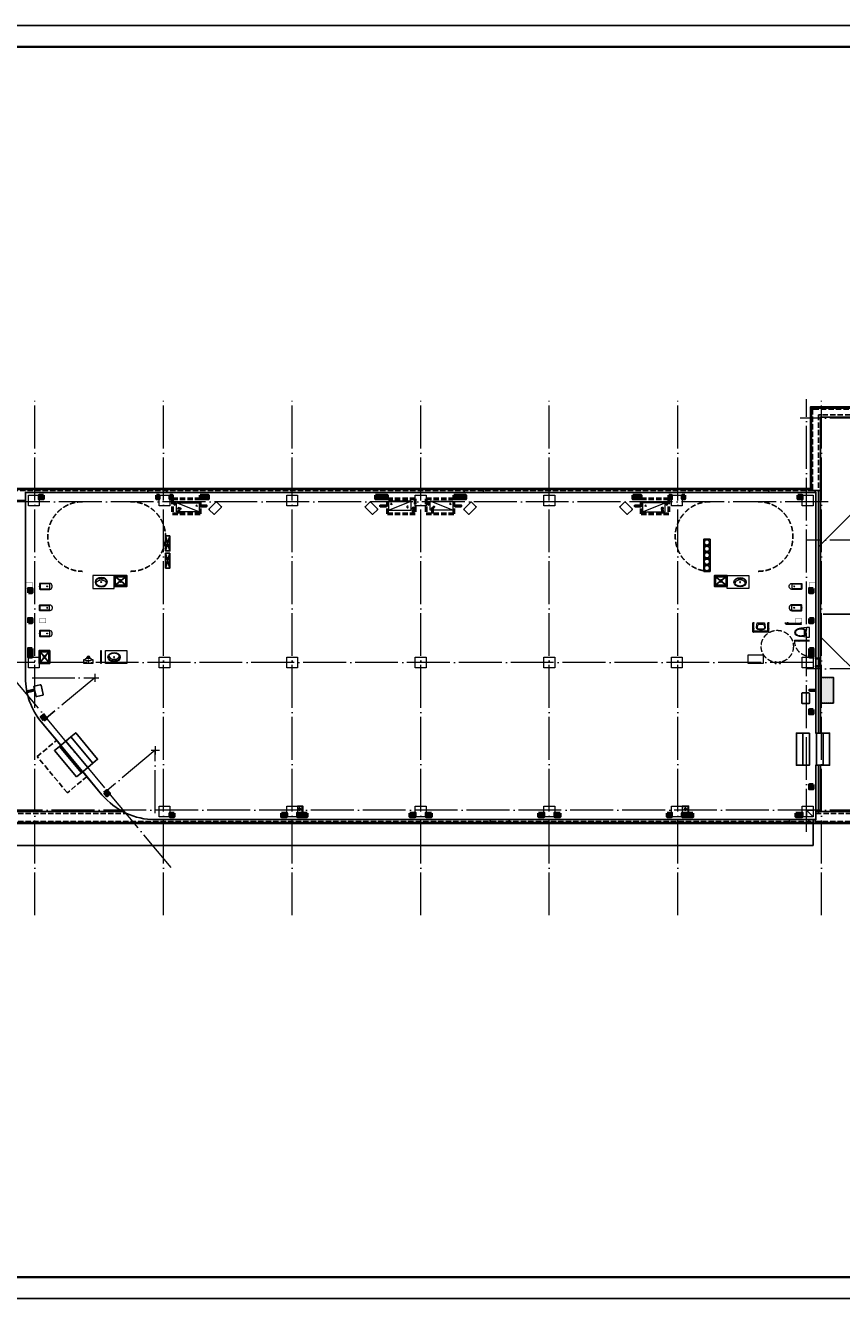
# Model space of a CAD drawing. Extents: x 447288 to 563800, y -194684 to 241749.
# Tile 90 of 91: x 490319 to 528385, y 182349 to 241749. Entities that reach past the tile are written whole.
import ezdxf

# ---------------------------------------------------------------- set-up
doc = ezdxf.new("R2010")
doc.units = 0
doc.header["$LTSCALE"] = 1000
for name, pattern in [('jz-g2#$0$__DASH', [0.35, 0.25, -0.1]), ('jz-g2#$0$DASH', [0.35, 0.25, -0.1]), ('jz-g2#$0$DOTE', [2.42, 2, -0.2, 0.02, -0.2]), ('jz-g2#$0$pm-2f$0$DASH', [0.35, 0.25, -0.1]), ('jz-g2#$0$pm-2f$0$DOTE', [2.42, 2, -0.2, 0.02, -0.2]), ('jz-g2#$0$pm-3f$0$__DASH', [0.35, 0.25, -0.1]), ('jz-g2#$0$pm-3f$0$DASH', [0.35, 0.25, -0.1]), ('jz-g2#$0$pm-3f$0$DOTE', [2.42, 2, -0.2, 0.02, -0.2]), ('jz-g2#$0$pm-3f$0$P+2号楼+屋顶$0$$1$DOTE', [2.42, 2, -0.2, 0.02, -0.2]), ('jz-g2#$0$pm-3f$0$P+3号楼+二层$0$DOTE', [2.42, 2, -0.2, 0.02, -0.2]), ('jz-g2#$0$pm-wd$0$__DASH', [0.35, 0.25, -0.1]), ('jz-g2#$0$zw-2f$0$DOTE', [2.42, 2, -0.2, 0.02, -0.2]), ('jz-g2#$0$zw-3f$0$DOTE', [2.42, 2, -0.2, 0.02, -0.2])]:
    doc.linetypes.add(name, pattern=pattern)
doc.layers.get('0').update_dxf_attribs({"lineweight": 20})
for name, color, linetype in [('jz-g2#$0$3层暖通洞口参照$0$-建筑洞口', 2, 'Continuous'), ('jz-g2#$0$A-OVER', 7, 'Continuous'), ('jz-g2#$0$A-SURFACE(保温)', 6, 'Continuous'), ('jz-g2#$0$g2#楼三层电箱洞口$0$非剪力墙电气洞口', 12, 'Continuous'), ('jz-g2#$0$P+2号楼+屋顶$0$$1$A-ROOF-WATER', 4, 'Continuous'), ('jz-g2#$0$P+3号楼+屋顶$0$P+2号楼+屋顶$0$$1$A-ROOF-WATER', 4, 'Continuous'), ('jz-g2#$0$pm-2f$0$A-OVER', 7, 'Continuous'), ('jz-g2#$0$pm-2f$0$A-ROOF-WATER', 4, 'Continuous'), ('jz-g2#$0$pm-2f$0$P+3号楼+屋顶$0$A-ELEV-HATCH', 8, 'Continuous'), ('jz-g2#$0$pm-2f$0$P+3号楼+屋顶$0$A-OVER', 7, 'Continuous'), ('jz-g2#$0$pm-2f$0$P+3号楼+屋顶$0$block', 7, 'Continuous'), ('jz-g2#$0$pm-3f$0$A-ANIG', 231, 'Continuous'), ('jz-g2#$0$pm-3f$0$A-KITCHEN', 155, 'Continuous'), ('jz-g2#$0$pm-3f$0$A-OVER', 7, 'Continuous'), ('jz-g2#$0$pm-3f$0$A-面积', 21, 'Continuous'), ('jz-g2#$0$pm-3f$0$L28-PM-机房层$0$A-detl-MEDM', 50, 'Continuous'), ('jz-g2#$0$pm-3f$0$P+2号楼+屋顶$0$$1$A-ROOF-WATER', 4, 'Continuous'), ('jz-g2#$0$pm-3f$0$P+3号楼+二层$0$A-EQPM-COND', 46, 'Continuous'), ('jz-g2#$0$pm-wd$0$A-面积', 21, 'Continuous'), ('jz-g2#$0$PUB_TITLE', 4, 'Continuous'), ('jz-g2#$0$RAIL', 163, 'Continuous'), ('PUB_DIM', 3, 'Continuous')]:
    doc.layers.add(name, color=color, linetype=linetype)
doc.layers.add('jz-g2#$0$3层暖通洞口参照$0$DIM_MODI', color=6, linetype='Continuous', plot=False)
doc.layers.add('jz-g2#$0$S-SIGN', color=10, linetype='Continuous', plot=False)
for name, color, linetype, lineweight in [('jz-g2#$0$A-LVTRY', 155, 'Continuous', 20), ('jz-g2#$0$DOTE', 10, 'jz-g2#$0$DOTE', 9), ('jz-g2#$0$pm-2f$0$A-LVTRY', 155, 'Continuous', 20), ('jz-g2#$0$pm-2f$0$A-LVTRY-1', 155, 'Continuous', 20), ('jz-g2#$0$pm-3f$0$A-LVTRY', 155, 'Continuous', 20), ('jz-g2#$0$pm-3f$0$A-LVTRY(建筑厨卫洁具)', 6, 'Continuous', 20), ('jz-g2#$0$pm-3f$0$A-空调机', 46, 'ByLayer', 20), ('jz-g2#$0$pm-3f$0$DOTE', 10, 'jz-g2#$0$pm-3f$0$DOTE', 9), ('jz-g2#$0$pm-3f$0$P+2号楼+屋顶$0$$1$A-LVTRY-1', 155, 'Continuous', 20), ('jz-g2#$0$pm-3f$0$WALL', 9, 'Continuous', 50), ('jz-g2#$0$pm-3f$0$空调外', 155, 'Continuous', 13), ('jz-g2#$0$S-COLU', 212, 'Continuous', 0), ('jz-g2#$0$WALL', 9, 'Continuous', 50), ('jz-g2#$0$zw-2f$0$DOTE', 10, 'jz-g2#$0$zw-2f$0$DOTE', 9), ('jz-g2#$0$zw-3f$0$DOTE', 10, 'jz-g2#$0$zw-3f$0$DOTE', 9)]:
    doc.layers.add(name, color=color, linetype=linetype, lineweight=lineweight)
doc.styles.add('jz-g2#$0$pm-3f$0$_ROMANC', font='romanc__.ttf', dxfattribs={"width": 0.7})

# ---------------------------------------------------------------- blocks, each defined once
blk = doc.blocks.new('jz-g2#$0$铭嘉20241118144424')
at = {"layer": 'jz-g2#$0$S-COLU'}
for points in [[(-18300, 7500), (-17800, 7500), (-17800, 7000), (-18300, 7000)], [(-12200, 7500), (-11700, 7500), (-11700, 7000), (-12200, 7000)], [(-6250, 7500), (-5750, 7500), (-5750, 7000), (-6250, 7000)], [(-250, 7500), (250, 7500), (250, 7000), (-250, 7000)], [(5750, 7500), (6250, 7500), (6250, 7000), (5750, 7000)], [(11700, 7500), (12200, 7500), (12200, 7000), (11700, 7000)], [(17800, 7500), (18300, 7500), (18300, 7000), (17800, 7000)], [(-18300, -50), (-17800, -50), (-17800, -550), (-18300, -550)], [(-12200, -50), (-11700, -50), (-11700, -550), (-12200, -550)], [(-6250, -50), (-5750, -50), (-5750, -550), (-6250, -550)], [(-250, -50), (250, -50), (250, -550), (-250, -550)], [(5750, -50), (6250, -50), (6250, -550), (5750, -550)], [(11700, -50), (12200, -50), (12200, -550), (11700, -550)], [(17800, -50), (18300, -50), (18300, -550), (17800, -550)], [(-12200, -7000), (-11700, -7000), (-11700, -7500), (-12200, -7500)], [(-6250, -7000), (-5750, -7000), (-5750, -7500), (-6250, -7500)], [(-250, -7000), (250, -7000), (250, -7500), (-250, -7500)], [(5750, -7000), (6250, -7000), (6250, -7500), (5750, -7500)], [(11700, -7000), (12200, -7000), (12200, -7500), (11700, -7500)], [(17800, -7000), (18300, -7000), (18300, -7500), (17800, -7500)]]:
    blk.add_lwpolyline(points, close=True, dxfattribs=at)
at = {"layer": 'jz-g2#$0$S-SIGN'}
blk.add_line((18000, -7200), (18300, -7500), dxfattribs=at)
blk = doc.blocks.new('jz-g2#$0$pm-3f$0$SWJ')
at = {"layer": 'jz-g2#$0$pm-3f$0$空调外'}
blk.add_line((-1050, -120), (0, 300), dxfattribs=at)
blk.add_lwpolyline([(0, 300), (-1050, 300), (-1050, -120), (0, -120)], close=True, dxfattribs=at)
at = {"layer": 'jz-g2#$0$pm-3f$0$空调外', "style": 'jz-g2#$0$pm-3f$0$_ROMANC', "oblique": 0, "width": 1.2}
for s, p in [('A', (-959, 128)), ('C', (-205, -13))]:
    blk.add_text(s, height=80, rotation=360, dxfattribs=at).set_placement(p)
blk = doc.blocks.new('jz-g2#$0$pm-3f$0$DGDFG')
at = {"layer": 'jz-g2#$0$pm-3f$0$WALL', "linetype": 'jz-g2#$0$pm-3f$0$__DASH'}
for points in [[(755249, 134153), (755249, 134853), (756549, 134853), (756549, 134153)], [(758349, 134153), (758349, 134853), (757049, 134853), (757049, 134153)]]:
    blk.add_lwpolyline(points, close=True, dxfattribs=at)
at = {"layer": 'jz-g2#$0$pm-3f$0$A-空调机'}
blk.add_blockref('jz-g2#$0$pm-3f$0$SWJ', (756349, 134454), dxfattribs=at)
at = {"layer": 'jz-g2#$0$pm-3f$0$A-空调机', "xscale": -1}
blk.add_blockref('jz-g2#$0$pm-3f$0$SWJ', (757249, 134454), dxfattribs=at)
blk = doc.blocks.new('jz-g2#$0$pm-3f$0$P+2号楼+屋顶$0$$1$W-pipe-1')
at = {"layer": 'jz-g2#$0$pm-3f$0$P+2号楼+屋顶$0$$1$A-LVTRY-1', "color": 1, "linetype": 'jz-g2#$0$pm-3f$0$P+2号楼+屋顶$0$$1$DOTE', "ltscale": 0.01}
for points in [[(75, 0), (-75, 0)], [(0, 75), (0, -75)]]:
    blk.add_lwpolyline(points, dxfattribs=at)
at = {"layer": 'jz-g2#$0$pm-3f$0$P+2号楼+屋顶$0$$1$A-LVTRY-1'}
for radius in [55, 45]:
    blk.add_circle((0, 0), radius, dxfattribs=at)
blk = doc.blocks.new('jz-g2#$0$pm-3f$0$A-Toilet-10')
at = {"layer": 'jz-g2#$0$pm-3f$0$A-LVTRY'}
for p, q in [((-141, 470), (139, 470)), ((-111, 470), (-111, 40)), ((-101, 30), (99, 30))]:
    blk.add_line(p, q, dxfattribs=at)
blk.add_lwpolyline([(-141, 40, 0.414214), (-101, 0), (99, 0, 0.414214), (139, 40), (139, 480, 0.414214), (29, 590), (-31, 590, 0.414214), (-141, 480)], format="xyb", close=True, dxfattribs=at)
blk.add_lwpolyline([(109, 40), (109, 470)], dxfattribs=at)
blk.add_circle((-1, 359), 20, dxfattribs=at)
for centre, start, end in [((-101, 40), 180, 270), ((99, 40), 270, 0)]:
    blk.add_arc(centre, 10, start, end, dxfattribs=at)
for p in [(-1, 359), (-1, 0)]:
    blk.add_point(p, dxfattribs=at)
blk = doc.blocks.new('jz-g2#$0$pm-3f$0$A$C6EC964B9')
at = {"layer": 'jz-g2#$0$pm-3f$0$A-LVTRY'}
for centre, radius in [((300, -550), 25), ((450, -470), 16), ((450, -550), 12), ((450, -630), 16)]:
    blk.add_circle(centre, radius, dxfattribs=at)
at = {"layer": 'jz-g2#$0$pm-3f$0$A-LVTRY', "extrusion": (0, 0, -1)}
for centre, major_axis, ratio, start_param, end_param in [((300, -550), (0, 290), 0.758621, 1.57079632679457, 7.853981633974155), ((240, -550), (0, 240), 0.666667, -0.089681, 3.231279)]:
    blk.add_ellipse(centre, major_axis=major_axis, ratio=ratio, start_param=start_param, end_param=end_param, dxfattribs=at)
at = {"layer": 'jz-g2#$0$pm-3f$0$A-LVTRY'}
blk.add_open_spline([(110, -550), (110, -542), (110, -533), (112, -510), (114, -496), (119, -468), (123, -455), (132, -428), (137, -416), (149, -392), (156, -381), (170, -360), (178, -351), (194, -334), (203, -327), (221, -314), (230, -308), (249, -299), (258, -296), (278, -291), (288, -290), (307, -290), (317, -291), (336, -294), (346, -297), (365, -305), (374, -311), (392, -323), (401, -330), (418, -346), (426, -355), (441, -375), (448, -386), (460, -409), (465, -422), (475, -447), (479, -461), (485, -488), (487, -503), (490, -531), (490, -546), (489, -575), (488, -589), (484, -617), (481, -631), (473, -658), (468, -671), (457, -696), (451, -707), (438, -729), (430, -739), (415, -757), (406, -766), (389, -780), (380, -786), (361, -796), (352, -800), (332, -807), (323, -808), (303, -810), (293, -810), (274, -808), (264, -806), (245, -799), (236, -795), (217, -784), (208, -778), (191, -763), (182, -754), (167, -736), (160, -725), (146, -703), (140, -691), (130, -666), (125, -653), (118, -626), (115, -612), (111, -584), (110, -569), (110, -553), (110, -552), (110, -550)], degree=3, knots=[-1.570796, -1.570796, -1.570796, -1.570796, -1.475892, -1.475892, -1.313537, -1.313537, -1.151182, -1.151182, -0.988827, -0.988827, -0.826472, -0.826472, -0.664117, -0.664117, -0.501762, -0.501762, -0.339408, -0.339408, -0.177053, -0.177053, -0.014698, -0.014698, 0.147657, 0.147657, 0.310012, 0.310012, 0.472367, 0.472367, 0.634722, 0.634722, 0.797077, 0.797077, 0.959432, 0.959432, 1.121787, 1.121787, 1.284142, 1.284142, 1.446497, 1.446497, 1.608852, 1.608852, 1.771206, 1.771206, 1.933561, 1.933561, 2.095916, 2.095916, 2.258271, 2.258271, 2.420626, 2.420626, 2.582981, 2.582981, 2.745336, 2.745336, 2.907691, 2.907691, 3.070046, 3.070046, 3.232401, 3.232401, 3.394756, 3.394756, 3.557111, 3.557111, 3.719466, 3.719466, 3.88182, 3.88182, 4.044175, 4.044175, 4.20653, 4.20653, 4.368885, 4.368885, 4.53124, 4.53124, 4.693595, 4.693595, 4.712389, 4.712389, 4.712389, 4.712389], dxfattribs=at)
blk = doc.blocks.new('jz-g2#$0$pm-3f$0$A-Toilet-15')
at = {"layer": 'jz-g2#$0$pm-3f$0$A-LVTRY'}
blk.add_lwpolyline([(-181, -205), (0, -205), (0, 205), (-181, 205, -0.268068), (-314, 51, 0.317765), (-350, 0, 0.317765), (-314, -51, -0.268068)], format="xyb", close=True, dxfattribs=at)
for centre in [(-232, 0, 0), (-60, 0, 0)]:
    blk.add_circle(centre, 20, dxfattribs=at)
for centre, radius, start, end in [((-306, 0, 0), 24, 109.26394, 179.49984), ((-306, 0, 0), 24, 180.50016, 250.73606), ((-391, 243, 0), 233, 289.26394, 339.50589), ((-163, 158, 0), 10, 23.33249, 159.50589), ((-517, 5, 0), 395, 335.89161, 23.33249), ((-391, -243, 0), 233, 21.8606, 70.73606), ((-165, -152, 0), 10, 201.8606, 335.89161)]:
    blk.add_arc(centre, radius, start, end, dxfattribs=at)
for p in [(-232, 0), (-60, 0)]:
    blk.add_point(p, dxfattribs=at)
blk = doc.blocks.new('jz-g2#$0$pm-3f$0$A-Kitchen-4')
at = {"layer": 'jz-g2#$0$pm-3f$0$A-KITCHEN'}
for p, q in [((-250, -50), (-39, -219)), ((-250, -450), (-39, -281)), ((39, -219), (250, -50)), ((39, -281), (250, -450))]:
    blk.add_line(p, q, dxfattribs=at)
for points in [[(300, -500), (300, 0), (-300, 0), (-300, -500)], [(250, -450), (250, -50), (-250, -50), (-250, -450)]]:
    blk.add_lwpolyline(points, close=True, dxfattribs=at)
blk.add_circle((0, -250), 50, dxfattribs=at)
for p in [(0, -50), (0, -250)]:
    blk.add_point(p, dxfattribs=at)
blk = doc.blocks.new('jz-g2#$0$pm-3f$0$A-Toilet-14')
at = {"layer": 'jz-g2#$0$pm-3f$0$A-LVTRY', "linetype": 'Continuous', "lineweight": 0}
for p, q in [((20, 380), (0, 380)), ((0, 320), (0, 380)), ((20, 320), (0, 320)), ((224, 204), (0, 172)), ((0, 172), (0, -172)), ((20, 320), (20, 380)), ((430, 370), (20, 370)), ((430, 330), (20, 330)), ((58, 70), (38, 50)), ((58, 50), (38, 70)), ((84, 50), (84, 128)), ((84, -50), (84, 50)), ((380, 330), (380, -330)), ((420, 330), (420, -330)), ((0, -172), (225, -204)), ((0, -380), (0, -320)), ((20, -320), (0, -320)), ((20, -380), (0, -380)), ((20, -380), (20, -320)), ((430, -330), (20, -330)), ((430, -370), (20, -370)), ((38, -50), (58, -70)), ((58, -50), (38, -70)), ((84, -128), (84, -50))]:
    blk.add_line(p, q, dxfattribs=at)
for centre in [(48, 60), (48, -60)]:
    blk.add_circle(centre, 14.4, dxfattribs=at)
for centre, radius, start, end in [((228, -125), 291, 83.61962, 119.64761), ((236, 125), 80, 10.99872, 98.23192), ((280, 350), 30, 41.81031, 138.18969), ((280, 350), 30, 221.81031, 318.18969), ((244, 128), 39.4, 9.55454, 66.37106), ((-409, 0), 705, 349.00985, 10.99869), ((-409, 0), 737, 349.00985, 10.99869), ((430, 350), 20, 270, 90), ((228, 125), 291, 240.36198, 276.38816), ((236, -125), 80, 261.77662, 349.00985), ((280, -350), 30, 41.81031, 138.18969), ((280, -350), 30, 221.81031, 318.18969), ((243, -127), 41.3, 295.04892, 349.04266), ((430, -350), 20, 270, 90)]:
    blk.add_arc(centre, radius, start, end, dxfattribs=at)
blk = doc.blocks.new('jz-g2#$0$pm-3f$0$gtyu')
at = {"layer": 'jz-g2#$0$pm-3f$0$A-LVTRY'}
for p, q in [((0, 225), (116, 225)), ((0, -225), (0, 225)), ((116, 225), (398, 196)), ((144, 197), (144, 56)), ((144, 56), (173, 56)), ((144, -53), (144, 56)), ((173, 56), (173, 113)), ((173, 56), (173, -56)), ((230, -121), (230, 121)), ((430, 452), (370, 452)), ((370, 432), (370, 452)), ((430, 432), (370, 432)), ((380, 391), (380, 432)), ((400, 371), (1060, 371)), ((420, 391), (420, 432)), ((420, 411), (1060, 411)), ((430, 432), (430, 452)), ((1130, 452), (1070, 452)), ((1070, 432), (1070, 452)), ((1130, 432), (1070, 432)), ((1080, 431), (1080, 432)), ((1120, 431), (1120, 432)), ((1130, 432), (1130, 452)), ((116, -225), (0, -225)), ((685, -358), (0, -358)), ((685, -388), (0, -388)), ((116, -225), (398, -196)), ((144, -53), (144, -197)), ((173, -56), (144, -56)), ((173, -113), (173, -56)), ((685, -388), (685, -388))]:
    blk.add_line(p, q, dxfattribs=at)
for centre, radius, start, end in [((116, 197), 28.1, 0, 90), ((329, -38), 216, 125.50976, 135.9225), ((371, -97), 288, 106.50063, 125.50976), ((372, -97), 260, 105.8843, 123.13172), ((398, -190), 386, 90.08212, 106.50063), ((398, -190), 357, 90.09647, 105.8843), ((400, 391), 20, 179.99746, 359.99746), ((398, -190), 386, 73.66361, 90.08212), ((398, -190), 357, 74.30863, 90.09647), ((425, -96), 260, 55.77902, 74.30863), ((426, -97), 288, 54.65448, 73.66361), ((465, -37), 188, 31.34657, 55.77902), ((468, -37), 216, 30.29265, 54.65448), ((526, 0), 116, 0.09647, 31.34657), ((526, 0), 116, 328.84636, 0.09647), ((532, 0), 142, 0.08212, 30.29265), ((532, 0), 142, 329.87159, 0.08212), ((1060, 431), 20, 270, 359.99746), ((1060, 431), 60, 270, 359.99746), ((116, -197), 28.1, 270, 0), ((328, 37), 216, 224.1184, 234.65448), ((370, 97), 288, 234.65448, 253.66361), ((372, 96), 260, 236.95385, 254.30863), ((398, 190), 386, 253.66361, 270.08212), ((398, 190), 357, 254.30863, 270.09647), ((398, 190), 357, 270.09647, 285.8843), ((398, 190), 386, 270.08212, 286.50063), ((476, -388), 30, 180, 0), ((424, 97), 260, 285.8843, 304.41391), ((425, 97), 288, 286.50063, 305.50976), ((465, 37), 188, 304.41391, 328.84636), ((468, 38), 216, 305.50976, 329.87159), ((685, -373), 15, 270, 90)]:
    blk.add_arc(centre, radius, start, end, dxfattribs=at)
blk = doc.blocks.new('jz-g2#$0$pm-3f$0$A$C3C654E4F')
at = {"layer": 'jz-g2#$0$pm-3f$0$A-LVTRY'}
for p, q in [((-220, 0), (-214, 80)), ((-180, 0), (-186, 80)), ((-20, 0), (-14, 80)), ((20, 0), (14, 80))]:
    blk.add_line(p, q, dxfattribs=at)
for points in [[(-220, 0), (-180, 0)], [(-20, 0), (20, 0)]]:
    blk.add_lwpolyline(points, dxfattribs=at)
for centre in [(-200, 80), (0, 80)]:
    blk.add_circle(centre, 13.7, dxfattribs=at)
for centre in [(-200, 80), (0, 80)]:
    blk.add_arc(centre, 15.7, 206.42812, 333.57188, dxfattribs=at)
blk = doc.blocks.new('jz-g2#$0$pm-3f$0$A$C389D4E45')
at = {"layer": 'jz-g2#$0$pm-3f$0$A-LVTRY(建筑厨卫洁具)'}
h = blk.add_hatch(dxfattribs=at)
h.set_pattern_fill('ANSI37', color=8, scale=5)
h.set_pattern_definition([(45, (-426319, -91963.5), (-5.61266008, 5.61266008), []), (135, (-426319, -91963.5), (-5.61266008, -5.61266008), [])])
edge = h.paths.add_edge_path()
edge.add_line((-30, 0), (30, 0))
edge.add_arc((0, 0), 30, 0, 180)
at = {"layer": 'jz-g2#$0$pm-3f$0$A-LVTRY'}
blk.add_lwpolyline([(-30, 0), (30, 0, 1)], format="xyb", close=True, dxfattribs=at)
blk = doc.blocks.new('*U420')
at = {"layer": 'jz-g2#$0$pm-3f$0$P+3号楼+二层$0$A-EQPM-COND', "color": 1, "linetype": 'jz-g2#$0$pm-3f$0$P+3号楼+二层$0$DOTE'}
blk.add_line((43, 0), (-339, 0), dxfattribs=at)
at = {"layer": 'jz-g2#$0$pm-3f$0$P+3号楼+二层$0$A-EQPM-COND'}
for p, q in [((0, -40), (-290, 40)), ((0, 40), (-290, -40))]:
    blk.add_line(p, q, dxfattribs=at)
blk.add_lwpolyline([(0, -40), (0, 40), (-290, 40), (-290, -40)], close=True, dxfattribs=at)
blk.add_solid([(-290, 40), (0, 40), (0, -40), (-290, -40)], dxfattribs=at)
blk = doc.blocks.new('jz-g2#$0$pm-3f$0$P+3号楼+二层$0$GSKT2')
at = {"layer": 'jz-g2#$0$pm-3f$0$P+3号楼+二层$0$A-EQPM-COND'}
for p, q in [((-220, 0), (220, 0)), ((-250, -320), (-250, -30)), ((220, -350), (-220, -350)), ((250, -30), (250, -320))]:
    blk.add_line(p, q, dxfattribs=at)
for centre, start, end in [((-220, -30), 90, 180), ((-220, -320), 180, 270), ((220, -30), 360, 90), ((220, -320), 270, 360)]:
    blk.add_arc(centre, 30, start, end, dxfattribs=at)
blk = doc.blocks.new('jz-g2#$0$pm-3f$0$L28-PM-机房层$0$A$C445F102F')
at = {"layer": 'jz-g2#$0$pm-3f$0$L28-PM-机房层$0$A-detl-MEDM'}
for p, q in [((0, 270), (0, 70)), ((0, 270), (40, 270)), ((40, 70), (0, 70)), ((40, 270), (40, 70)), ((68, 70), (332, 70)), ((98, 110), (302, 110)), ((360, 70), (360, 270)), ((360, 270), (400, 270)), ((360, 70), (400, 70)), ((400, 70), (400, 270))]:
    blk.add_line(p, q, dxfattribs=at)
for centre in [(70, 100), (330, 100)]:
    blk.add_circle(centre, 30, dxfattribs=at)
blk = doc.blocks.new('jz-g2#$0$pm-2f$0$P+3号楼+屋顶$0$HesiBlk_20220531102256718')
at = {"layer": 'jz-g2#$0$pm-2f$0$P+3号楼+屋顶$0$A-ELEV-HATCH'}
h = blk.add_hatch(dxfattribs=at)
h.set_pattern_fill('松散材料', color=256, scale=25, angle=-180)
h.set_pattern_definition([(180, (1227574.376, 161535.103), (-23.4375, -46.875), [0, -46.875])])
h.paths.add_polyline_path([(600, 0), (-600, 0), (-600, 600), (600, 600)])
at = {"layer": 'jz-g2#$0$pm-2f$0$P+3号楼+屋顶$0$A-OVER'}
blk.add_lwpolyline([(600, 0), (-600, 0), (-600, 600), (600, 600)], close=True, dxfattribs=at)
blk = doc.blocks.new('jz-g2#$0$pm-2f$0$W-pipe-3')
at = {"layer": 'jz-g2#$0$pm-2f$0$A-ROOF-WATER', "color": 1, "linetype": 'jz-g2#$0$pm-2f$0$DOTE', "ltscale": 0.01}
for p, q in [((-30, 0), (30, 0)), ((0, -30), (0, 30))]:
    blk.add_line(p, q, dxfattribs=at)
at = {"layer": 'jz-g2#$0$pm-2f$0$A-ROOF-WATER'}
blk.add_circle((0, 0), 25, dxfattribs=at)
blk = doc.blocks.new('jz-g2#$0$pm-2f$0$W-drain-4')
at = {"layer": 'jz-g2#$0$pm-2f$0$A-LVTRY'}
h = blk.add_hatch(dxfattribs=at)
h.set_pattern_fill('玻璃', color=256, scale=10, angle=45)
h.set_pattern_definition([(45, (-117968.186, -205653.527), (-8.4852814, 8.4852814), [])])
edge = h.paths.add_edge_path()
edge.add_arc((0, 0), 45, 0, 360)
blk.add_circle((0, 0), 45, dxfattribs=at)
blk = doc.blocks.new('jz-g2#$0$pm-2f$0$LNSLG+DL')
at = {"layer": 'jz-g2#$0$pm-2f$0$A-ROOF-WATER', "linetype": 'jz-g2#$0$pm-2f$0$DASH', "ltscale": 0.2}
for points in [[(0, 25), (-162, 25)], [(0, -25), (-163, -25)]]:
    blk.add_lwpolyline(points, dxfattribs=at)
at = {"layer": 'jz-g2#$0$pm-2f$0$A-LVTRY-1'}
blk.add_blockref('jz-g2#$0$pm-2f$0$W-drain-4', (-200, 0), dxfattribs=at)
at = {"layer": 'jz-g2#$0$pm-2f$0$A-ROOF-WATER'}
blk.add_blockref('jz-g2#$0$pm-2f$0$W-pipe-3', (0, 0), dxfattribs=at)
blk = doc.blocks.new('jz-g2#$0$pm-2f$0$A$C605D023C')
at = {"layer": 'jz-g2#$0$pm-2f$0$A-ROOF-WATER', "rotation": 180}
blk.add_blockref('jz-g2#$0$pm-2f$0$LNSLG+DL', (60, 200), dxfattribs=at)
blk = doc.blocks.new('jz-g2#$0$g2#楼三层电箱洞口$0$A$C56F33992')
at = {"layer": 'jz-g2#$0$g2#楼三层电箱洞口$0$非剪力墙电气洞口'}
for points in [[(-700, 0), (0, 0), (0, -200), (-700, -200), (-700, 0)], [(-700, 0), (0, -200)], [(0, 0), (-700, -200)]]:
    blk.add_lwpolyline(points, dxfattribs=at)
blk = doc.blocks.new('jz-g2#$0$g2#楼三层电箱洞口')
at = {"layer": 'jz-g2#$0$g2#楼三层电箱洞口$0$非剪力墙电气洞口', "color": 0}
for p, q in [((557664, 179464), (558319, 179464)), ((558099, 179308), (558099, 179786))]:
    blk.add_line(p, q, dxfattribs=at)
at = {"rotation": 270}
for p in [(576399, 177164), (576399, 176364)]:
    blk.add_blockref('jz-g2#$0$g2#楼三层电箱洞口$0$A$C56F33992', p, dxfattribs=at)
blk = doc.blocks.new('jz-g2#$0$3层暖通洞口参照')
at = {"layer": 'jz-g2#$0$3层暖通洞口参照$0$-建筑洞口', "const_width": 15, "elevation": 3000}
for points in [[(700361, 271730), (700661, 271730), (700661, 271430), (700361, 271430)], [(737221, 271730), (736921, 271730), (736921, 271430), (737221, 271430)]]:
    blk.add_lwpolyline(points, close=True, dxfattribs=at)
at = {"layer": 'jz-g2#$0$3层暖通洞口参照$0$-建筑洞口', "const_width": 15}
for points in [[(701011, 270030), (701311, 270030), (701311, 269830), (701011, 269830)], [(736571, 270030), (736271, 270030), (736271, 269830), (736571, 269830)]]:
    blk.add_lwpolyline(points, close=True, dxfattribs=at)
at = {"layer": 'jz-g2#$0$3层暖通洞口参照$0$DIM_MODI', "color": 8, "elevation": 3000}
blk.add_lwpolyline([(682791, 261080), (688791, 261080), (688791, 262696)], dxfattribs=at)
blk = doc.blocks.new('jz-g2#$0$铭嘉20241218163046')
h = blk.add_hatch(color=8)
h.dxf.hatch_style = 1
h.paths.add_polyline_path([(-6000, 14915), (-6200, 14915), (-6200, 14745), (-6000, 14745)])
h = blk.add_hatch(color=8)
h.dxf.hatch_style = 1
h.paths.add_polyline_path([(-720, 14915), (-600, 14915), (-600, 14745), (-720, 14745)])
h = blk.add_hatch(color=8)
h.dxf.hatch_style = 1
h.paths.add_polyline_path([(-100, 14915), (20, 14915), (20, 14745), (-100, 14745)])
h = blk.add_hatch(color=8)
h.dxf.hatch_style = 1
h.paths.add_polyline_path([(1320, 14915), (1700, 14915), (1700, 14745), (1320, 14745)])
h = blk.add_hatch(color=8)
h.dxf.hatch_style = 1
h.paths.add_polyline_path([(9500, 14915), (10050, 14915), (10050, 14745), (9500, 14745)])
h = blk.add_hatch(color=8)
h.dxf.hatch_style = 1
h.paths.add_polyline_path([(13150, 14915), (13700, 14915), (13700, 14745), (13150, 14745)])
h = blk.add_hatch(color=8)
h.dxf.hatch_style = 1
h.paths.add_polyline_path([(21500, 14915), (21880, 14915), (21880, 14745), (21500, 14745)])
h = blk.add_hatch(color=8)
h.dxf.hatch_style = 1
h.paths.add_polyline_path([(23180, 14915), (23300, 14915), (23300, 14745), (23180, 14745)])
h = blk.add_hatch(color=8)
h.dxf.hatch_style = 1
h.paths.add_polyline_path([(23920, 14915), (23800, 14915), (23800, 14745), (23920, 14745)])
h = blk.add_hatch(color=8)
h.dxf.hatch_style = 1
h.paths.add_polyline_path([(29200, 14915), (29400, 14915), (29400, 14745), (29200, 14745)])
h = blk.add_hatch(color=8)
h.dxf.hatch_style = 1
h.paths.add_polyline_path([(-6700, 10365), (-6530, 10365), (-6530, 10565), (-6700, 10565)])
h = blk.add_hatch(color=8)
h.dxf.hatch_style = 1
h.paths.add_polyline_path([(29900, 10565), (29730, 10565), (29730, 10365), (29900, 10365)])
h = blk.add_hatch(color=8)
h.dxf.hatch_style = 1
h.paths.add_polyline_path([(-6700, 8965), (-6530, 8965), (-6530, 9165), (-6700, 9165)])
h = blk.add_hatch(color=8)
h.dxf.hatch_style = 1
h.paths.add_polyline_path([(29730, 9165), (29900, 9165), (29900, 8965), (29730, 8965)])
h = blk.add_hatch(color=8)
h.dxf.hatch_style = 1
h.paths.add_polyline_path([(-6530, 7765), (-6700, 7765), (-6700, 7365), (-6530, 7365)])
h = blk.add_hatch(color=8)
h.dxf.hatch_style = 1
h.paths.add_polyline_path([(29730, 7765), (29900, 7765), (29900, 7365), (29730, 7365)])
h = blk.add_hatch(color=8)
h.dxf.hatch_style = 1
h.paths.add_polyline_path([(29900, 4915), (29730, 4915), (29730, 4715), (29900, 4715)])
h = blk.add_hatch(color=8)
h.dxf.hatch_style = 1
h.paths.add_polyline_path([(-5980, 4412), (-5850, 4521), (-5978, 4675), (-6108, 4566)])
h = blk.add_hatch(color=8)
h.dxf.hatch_style = 1
h.paths.add_polyline_path([(29900, 1415), (29730, 1415), (29730, 1215), (29900, 1215)])
h = blk.add_hatch(color=8)
h.dxf.hatch_style = 1
h.paths.add_polyline_path([(-3164, 1032), (-3033, 1141), (-2905, 987), (-3035, 878)])
h = blk.add_hatch(color=8)
h.dxf.hatch_style = 1
h.paths.add_polyline_path([(100, 85), (-100, 85), (-100, -85), (100, -85)])
h = blk.add_hatch(color=8)
h.dxf.hatch_style = 1
h.paths.add_polyline_path([(5100, 85), (5350, 85), (5350, -85), (5100, -85)])
h = blk.add_hatch(color=8)
h.dxf.hatch_style = 1
h.paths.add_polyline_path([(6300, 85), (5850, 85), (5850, -85), (6300, -85)])
h = blk.add_hatch(color=8)
h.dxf.hatch_style = 1
h.paths.add_polyline_path([(11100, 85), (11350, 85), (11350, -85), (11100, -85)])
h = blk.add_hatch(color=8)
h.dxf.hatch_style = 1
h.paths.add_polyline_path([(12100, 85), (11850, 85), (11850, -85), (12100, -85)])
h = blk.add_hatch(color=8)
h.dxf.hatch_style = 1
h.paths.add_polyline_path([(17100, 85), (17350, 85), (17350, -85), (17100, -85)])
h = blk.add_hatch(color=8)
h.dxf.hatch_style = 1
h.paths.add_polyline_path([(18100, 85), (17850, 85), (17850, -85), (18100, -85)])
h = blk.add_hatch(color=8)
h.dxf.hatch_style = 1
h.paths.add_polyline_path([(23100, 85), (23300, 85), (23300, -85), (23100, -85)])
h = blk.add_hatch(color=8)
h.dxf.hatch_style = 1
h.paths.add_polyline_path([(24300, 85), (23800, 85), (23800, -85), (24300, -85)])
h = blk.add_hatch(color=8)
h.dxf.hatch_style = 1
h.paths.add_polyline_path([(29100, 85), (29400, 85), (29400, -85), (29100, -85)])
at = {"layer": 'jz-g2#$0$WALL'}
for points in [[(-6000, 14915), (-6200, 14915), (-6200, 14745), (-6000, 14745)], [(-720, 14915), (-600, 14915), (-600, 14745), (-720, 14745)], [(-100, 14915), (20, 14915), (20, 14745), (-100, 14745)], [(1320, 14915), (1700, 14915), (1700, 14745), (1320, 14745)], [(9500, 14915), (10050, 14915), (10050, 14745), (9500, 14745)], [(13150, 14915), (13700, 14915), (13700, 14745), (13150, 14745)], [(21500, 14915), (21880, 14915), (21880, 14745), (21500, 14745)], [(23180, 14915), (23300, 14915), (23300, 14745), (23180, 14745)], [(23920, 14915), (23800, 14915), (23800, 14745), (23920, 14745)], [(29200, 14915), (29400, 14915), (29400, 14745), (29200, 14745)], [(-6700, 10365), (-6530, 10365), (-6530, 10565), (-6700, 10565)], [(29900, 10565), (29730, 10565), (29730, 10365), (29900, 10365)], [(-6700, 8965), (-6530, 8965), (-6530, 9165), (-6700, 9165)], [(29730, 9165), (29900, 9165), (29900, 8965), (29730, 8965)], [(-6530, 7765), (-6700, 7765), (-6700, 7365), (-6530, 7365)], [(29730, 7765), (29900, 7765), (29900, 7365), (29730, 7365)], [(29900, 4915), (29730, 4915), (29730, 4715), (29900, 4715)], [(-5980, 4412), (-5850, 4521), (-5978, 4675), (-6108, 4566)], [(29900, 1415), (29730, 1415), (29730, 1215), (29900, 1215)], [(-3164, 1032), (-3033, 1141), (-2905, 987), (-3035, 878)], [(100, 85), (-100, 85), (-100, -85), (100, -85)], [(5100, 85), (5350, 85), (5350, -85), (5100, -85)], [(6300, 85), (5850, 85), (5850, -85), (6300, -85)], [(11100, 85), (11350, 85), (11350, -85), (11100, -85)], [(12100, 85), (11850, 85), (11850, -85), (12100, -85)], [(17100, 85), (17350, 85), (17350, -85), (17100, -85)], [(18100, 85), (17850, 85), (17850, -85), (18100, -85)], [(23100, 85), (23300, 85), (23300, -85), (23100, -85)], [(24300, 85), (23800, 85), (23800, -85), (24300, -85)], [(29100, 85), (29400, 85), (29400, -85), (29100, -85)]]:
    blk.add_lwpolyline(points, close=True, dxfattribs=at)
blk = doc.blocks.new('jz-g2#$0$34343245')
at = {"layer": 'jz-g2#$0$RAIL', "linetype": 'ByBlock'}
blk.add_lwpolyline([(1072227.7, -489691.8), (1072527.7, -489691.8), (1072527.7, -489991.8), (1072227.7, -489991.8)], close=True, dxfattribs=at)
blk.add_circle((1072377.7, -489841.8), 125, dxfattribs=at)
blk = doc.blocks.new('jz-g2#$0$A$C27F76246')
at = {"layer": 'jz-g2#$0$RAIL', "linetype": 'ByBlock', "xscale": -1, "rotation": 90}
for p in [(-489651.8, 1072107.7), (-489351.8, 1072107.7), (-489051.8, 1072107.7), (-488751.8, 1072107.7), (-488451.8, 1072107.7)]:
    blk.add_blockref('jz-g2#$0$34343245', p, dxfattribs=at)
blk = doc.blocks.new('jz-g2#')
at = {"layer": 'jz-g2#$0$A-LVTRY', "linetype": 'jz-g2#$0$DASH'}
blk.add_arc((526885, 213033), 700, 178.77242, 270, dxfattribs=at)
at = {"layer": 'jz-g2#$0$A-OVER'}
blk.add_lwpolyline([(527189, 208729), (527189, 219964), (490319, 219964), (490319, 211312, 0.175452), (491068, 209241), (493888, 205858, 0.222585), (496373, 204694), (527189, 204694), (527189, 207229)], format="xyb", dxfattribs=at)
for points in [[(526968, 220049), (527303, 220049)], [(527153, 219964), (527153, 220049), (527303, 220049), (527303, 208729)], [(527153, 219964), (527153, 220049)], [(527403, 220049), (527403, 208729)], [(527174, 208729), (527224, 208729)], [(527224, 207229), (527174, 207229)], [(527303, 207229), (527303, 204979)], [(527403, 207229), (527403, 205079)], [(527054, 204509), (527153, 204509)]]:
    blk.add_lwpolyline(points, dxfattribs=at)
at = {"layer": 'jz-g2#$0$A-OVER', "linetype": 'jz-g2#$0$__DASH'}
for points in [[(527054, 204694), (527054, 204509)], [(527154, 204694), (527154, 204509)]]:
    blk.add_lwpolyline(points, dxfattribs=at)
at = {"layer": 'jz-g2#$0$DOTE'}
for p, q in [((490754, 200229), (490754, 224429)), ((496754, 200229), (496754, 224429)), ((502754, 200229), (502754, 224429)), ((508754, 200229), (508754, 224429)), ((514754, 200229), (514754, 224429)), ((520754, 200229), (520754, 224429)), ((526754, 204129), (526754, 224305)), ((527453, 200229), (527453, 224429)), ((544353, 223429), (526453, 223429)), ((527754, 219529), (474707, 219529)), ((544353, 217729), (526754, 217729)), ((527054, 212029), (474707, 212029)), ((544353, 211729), (526754, 211729)), ((544353, 205129), (474707, 205129))]:
    blk.add_line(p, q, dxfattribs=at)
at = {"layer": 'jz-g2#$0$P+2号楼+屋顶$0$$1$A-ROOF-WATER'}
blk.add_line((535654, 204979), (527403, 213230), dxfattribs=at)
blk.add_lwpolyline([(543503, 214279), (527523, 214279)], dxfattribs=at)
at = {"layer": 'jz-g2#$0$P+3号楼+屋顶$0$P+2号楼+屋顶$0$$1$A-ROOF-WATER'}
blk.add_line((533453, 223579), (527303, 217429), dxfattribs=at)
at = {"layer": 'jz-g2#$0$pm-3f$0$A-ANIG'}
blk.add_lwpolyline([(478319, 210203), (478319, 209872, 0.175452), (479347, 207033), (480966, 205090, 0.222585), (484373, 203494), (527054, 203494)], format="xyb", dxfattribs=at)
blk.add_lwpolyline([(527054, 203494), (527054, 204509)], dxfattribs=at)
at = {"layer": 'jz-g2#$0$pm-3f$0$A-LVTRY'}
for points in [[(494454, 216079), (493454, 216079), (493454, 215479), (494454, 215479)], [(523054, 216079), (524054, 216079), (524054, 215479), (523054, 215479)], [(493833, 211979), (493833, 212579), (493853, 212579), (493853, 211979)], [(495053, 211979), (494053, 211979), (494053, 212579), (495053, 212579)], [(524024, 211979), (524024, 212379), (524724, 212379), (524724, 211979)]]:
    blk.add_lwpolyline(points, close=True, dxfattribs=at)
at = {"layer": 'jz-g2#$0$pm-3f$0$A-LVTRY', "linetype": 'jz-g2#$0$pm-3f$0$DASH'}
blk.add_circle((525388, 212777), 750, dxfattribs=at)
at = {"layer": 'jz-g2#$0$pm-3f$0$A-OVER'}
for points in [[(493224, 207131), (492200, 208360), (492431, 208552), (493455, 207323)], [(493455, 207323), (492431, 208552), (492661, 208744), (493685, 207515)], [(526584, 208729), (526584, 207229), (526284, 207229), (526284, 208729)], [(526884, 208729), (526884, 207229), (526584, 207229), (526584, 208729)], [(527224, 208729), (527524, 208729), (527524, 207229), (527224, 207229)], [(527524, 208729), (527824, 208729), (527824, 207229), (527524, 207229)], [(492694, 206689), (491670, 207918), (491901, 208110), (492925, 206881)], [(492925, 206881), (491901, 208110), (492200, 208360), (493224, 207131)]]:
    blk.add_lwpolyline(points, close=True, dxfattribs=at)
at = {"layer": 'jz-g2#$0$pm-3f$0$A-OVER', "color": 8, "linetype": 'jz-g2#$0$pm-3f$0$__DASH'}
blk.add_lwpolyline([(493194, 206714), (492272, 205946), (490863, 207636), (491785, 208405)], dxfattribs=at)
at = {"layer": 'jz-g2#$0$pm-3f$0$A-OVER'}
for points in [[(503004, 205329), (503254, 205329), (503254, 204999)], [(503004, 205299), (503224, 205299), (503224, 204999)], [(520954, 205329), (521254, 205329), (521254, 204999)], [(520954, 205299), (521224, 205299), (521224, 204999)]]:
    blk.add_lwpolyline(points, dxfattribs=at)
at = {"layer": 'jz-g2#$0$pm-3f$0$A-OVER', "color": 8, "linetype": 'jz-g2#$0$pm-3f$0$__DASH'}
for centre, start, end in [((492984, 217904), 90, 270), ((495224, 217904), 270, 90), ((522254, 217904), 90, 270), ((524494, 217904), 270, 90)]:
    blk.add_arc(centre, 1625, start, end, dxfattribs=at)
at = {"layer": 'jz-g2#$0$pm-3f$0$A-面积', "linetype": 'jz-g2#$0$pm-3f$0$__DASH'}
blk.add_lwpolyline([(527153, 204609), (539873, 204609), (539873, 211309), (543773, 211309), (543773, 223849), (527033, 223849), (527033, 220049)], dxfattribs=at)
at = {"layer": 'jz-g2#$0$pm-3f$0$A-面积', "color": 2}
blk.add_lwpolyline([(526983, 220149), (478134, 220149), (478134, 211312, 0.175452), (478926, 209123), (481746, 205740, 0.222585), (484373, 204509), (527054, 204509)], format="xyb", dxfattribs=at)
at = {"layer": 'jz-g2#$0$pm-3f$0$A-面积'}
for points in [[(526983, 220099), (478184, 220099), (478184, 211312, 0.175452), (478965, 209155), (481784, 205772, 0.222585), (484373, 204559), (527054, 204559)], [(527189, 208729), (527189, 219964), (490319, 219964), (490319, 211312, 0.175452), (491068, 209241), (491966, 208164)], [(490319, 219579), (478704, 219579), (478704, 211312, 0.175452), (479364, 209488), (482183, 206105, 0.222585), (484373, 205079), (494842, 205079)], [(492990, 206935), (493888, 205858, 0.222585), (496373, 204694), (527189, 204694)]]:
    blk.add_lwpolyline(points, format="xyb", dxfattribs=at)
at = {"layer": 'jz-g2#$0$pm-3f$0$A-面积', "linetype": 'jz-g2#$0$pm-3f$0$__DASH'}
for points in [[(527068, 220049), (478234, 220049), (478234, 211312, 0.175452), (479003, 209187), (481822, 205804, 0.222585), (484373, 204609), (527054, 204609)], [(478604, 215514), (478604, 211312, 0.175452), (479287, 209424), (482107, 206041, 0.222585), (484373, 204979), (495045, 204979)]]:
    blk.add_lwpolyline(points, format="xyb", dxfattribs=at)
at = {"layer": 'jz-g2#$0$pm-3f$0$A-面积'}
for points in [[(496919, 220099), (496019, 220099), (496019, 219964), (496919, 219964)], [(511689, 220099), (510789, 220099), (510789, 219964), (511689, 219964)], [(524989, 220099), (524089, 220099), (524089, 219964), (524989, 219964)], [(512889, 204694), (511989, 204694), (511989, 204559), (512889, 204559)], [(526854, 204694), (525954, 204694), (525954, 204559), (526854, 204559)]]:
    blk.add_lwpolyline(points, close=True, dxfattribs=at)
blk.add_lwpolyline([(527189, 204694), (527189, 207229)], dxfattribs=at)
at = {"layer": 'jz-g2#$0$pm-3f$0$DOTE'}
for points in [[(526754, 205129), (527054, 205129)], [(526754, 205129), (526754, 204829)]]:
    blk.add_lwpolyline(points, dxfattribs=at)
at = {"layer": 'jz-g2#$0$pm-3f$0$WALL', "linetype": 'jz-g2#$0$pm-3f$0$__DASH'}
for points in [[(498474, 218959), (498474, 219659), (497174, 219659), (497174, 218959)], [(519034, 218959), (519034, 219659), (520334, 219659), (520334, 218959)]]:
    blk.add_lwpolyline(points, close=True, dxfattribs=at)
at = {"layer": 'jz-g2#$0$pm-wd$0$A-面积', "color": 2}
blk.add_lwpolyline([(527153, 204509), (539973, 204509), (539973, 211209), (543873, 211209), (543873, 223949), (526933, 223949), (526933, 220149)], dxfattribs=at)
at = {"layer": 'jz-g2#$0$pm-wd$0$A-面积'}
for points in [[(527153, 204559), (539923, 204559), (539923, 211259), (543823, 211259), (543823, 223899), (526983, 223899), (526983, 220049)], [(527189, 205079), (539503, 205079), (539503, 211679), (543403, 211679), (543403, 223479), (527403, 223479), (527403, 220049)], [(527303, 220049), (527403, 220049)]]:
    blk.add_lwpolyline(points, dxfattribs=at)
at = {"layer": 'jz-g2#$0$pm-wd$0$A-面积', "linetype": 'jz-g2#$0$pm-wd$0$__DASH'}
blk.add_lwpolyline([(527189, 204979), (539603, 204979), (539603, 211579), (543503, 211579), (543503, 223579), (527303, 223579), (527303, 220049)], dxfattribs=at)
at = {"layer": 'jz-g2#$0$PUB_TITLE'}
blk.add_lwpolyline([(563800, 182349), (563800, 241749), (458700, 241749), (458700, 182349)], close=True, dxfattribs=at)
at = {"layer": 'jz-g2#$0$PUB_TITLE', "const_width": 100}
blk.add_lwpolyline([(562800, 183349), (562800, 240749), (461200, 240749), (461200, 183349)], close=True, dxfattribs=at)
at = {"layer": 'jz-g2#$0$zw-2f$0$DOTE'}
for p, q in [((493554, 211502), (493554, 211122)), ((493364, 211312), (493744, 211312)), ((496183, 207929), (496563, 207929)), ((496373, 208119), (496373, 207739))]:
    blk.add_line(p, q, dxfattribs=at)
for points in [[(490624, 211312), (493554, 211312), (491304, 209435)], [(496373, 204999), (496373, 207929), (494122, 206054)]]:
    blk.add_lwpolyline(points, dxfattribs=at)
at = {"layer": 'jz-g2#$0$zw-3f$0$DOTE'}
for p, q in [((493554, 211502), (493554, 211122)), ((493364, 211312), (493744, 211312)), ((496183, 207929), (496563, 207929)), ((496373, 208119), (496373, 207739))]:
    blk.add_line(p, q, dxfattribs=at)
for points in [[(497120, 202455), (489141, 212031)], [(490624, 211312), (493554, 211312), (491303, 209437)], [(496373, 204999), (496373, 207929), (494122, 206054)]]:
    blk.add_lwpolyline(points, dxfattribs=at)
for name, p in [('jz-g2#$0$铭嘉20241118144424', (508754, 212329)), ('jz-g2#$0$铭嘉20241118144424', (508754, 212329)), ('jz-g2#$0$铭嘉20241218163046', (497154, 204914))]:
    blk.add_blockref(name, p)
at = {"extrusion": (0, 0, -1), "xscale": -1, "zscale": -1, "rotation": 270}
blk.add_blockref('jz-g2#$0$pm-3f$0$L28-PM-机房层$0$A$C445F102F', (-527444, 211829), dxfattribs=at)
at = {"layer": 'jz-g2#$0$A-OVER'}
for name, p in [('jz-g2#$0$g2#楼三层电箱洞口', (-79345, 40066)), ('jz-g2#$0$3层暖通洞口参照', (-210037, -55950, -3000))]:
    blk.add_blockref(name, p, dxfattribs=at)
at = {"layer": 'jz-g2#$0$A-SURFACE(保温)', "rotation": 89.99999999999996}
blk.add_blockref('jz-g2#$0$A$C27F76246', (521834, 216239), dxfattribs=at)
at = {"layer": 'jz-g2#$0$pm-2f$0$A-OVER', "rotation": 90}
for p in [(497674, 218959), (509504, 218959)]:
    blk.add_blockref('jz-g2#$0$pm-2f$0$A$C605D023C', p, dxfattribs=at)
at = {"layer": 'jz-g2#$0$pm-2f$0$A-OVER', "xscale": -1, "rotation": 270}
for p in [(508204, 218959), (519834, 218959)]:
    blk.add_blockref('jz-g2#$0$pm-2f$0$A$C605D023C', p, dxfattribs=at)
at = {"layer": 'jz-g2#$0$pm-2f$0$P+3号楼+屋顶$0$block', "xscale": -1, "rotation": 270}
blk.add_blockref('jz-g2#$0$pm-2f$0$P+3号楼+屋顶$0$HesiBlk_20220531102256718', (527403, 210730), dxfattribs=at)
at = {"layer": 'jz-g2#$0$pm-3f$0$A-KITCHEN'}
for p, rotation in [((494754, 215579), 180), ((490954, 212279), 90.00000000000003)]:
    blk.add_blockref('jz-g2#$0$pm-3f$0$A-Kitchen-4', p, dxfattribs=dict(at, rotation=rotation))
at = {"layer": 'jz-g2#$0$pm-3f$0$A-KITCHEN', "xscale": -1, "rotation": 180}
blk.add_blockref('jz-g2#$0$pm-3f$0$A-Kitchen-4', (522754, 215579), dxfattribs=at)
at = {"layer": 'jz-g2#$0$pm-3f$0$A-LVTRY'}
for name, p, rotation in [('jz-g2#$0$pm-3f$0$A-Toilet-10', (490969, 215578), 270), ('jz-g2#$0$pm-3f$0$A$C6EC964B9', (493304, 215479), 90.00000000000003), ('jz-g2#$0$pm-3f$0$A-Toilet-10', (526539, 214581), 90.00000000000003), ('jz-g2#$0$pm-3f$0$A-Toilet-10', (490969, 213378), 270)]:
    blk.add_blockref(name, p, dxfattribs=dict(at, rotation=rotation))
at = {"layer": 'jz-g2#$0$pm-3f$0$A-LVTRY', "xscale": -1}
for name, p, rotation in [('jz-g2#$0$pm-3f$0$A$C6EC964B9', (524204, 215479), 270), ('jz-g2#$0$pm-3f$0$A-Toilet-10', (526539, 215578), 90), ('jz-g2#$0$pm-3f$0$A-Toilet-10', (490969, 214581), 270), ('jz-g2#$0$pm-3f$0$A-Toilet-14', (524624, 213879), 90), ('jz-g2#$0$pm-3f$0$A$C389D4E45', (525884, 213879), 180), ('jz-g2#$0$pm-3f$0$A-Toilet-15', (493252, 211979), 90), ('jz-g2#$0$pm-3f$0$A$C6EC964B9', (493903, 212579), 90)]:
    blk.add_blockref(name, p, dxfattribs=dict(at, rotation=rotation))
blk.add_blockref('jz-g2#$0$pm-3f$0$gtyu', (526884, 213428), dxfattribs=at)
at = {"layer": 'jz-g2#$0$pm-3f$0$A-LVTRY'}
blk.add_blockref('jz-g2#$0$pm-3f$0$A$C3C654E4F', (525514, 211979), dxfattribs=at)
at = {"layer": 'jz-g2#$0$pm-3f$0$A-OVER', "xscale": -1}
blk.add_blockref('jz-g2#$0$pm-3f$0$DGDFG', (1265552, 84806), dxfattribs=at)
at = {"layer": 'jz-g2#$0$pm-3f$0$A-空调机', "xscale": -1}
blk.add_blockref('jz-g2#$0$pm-3f$0$SWJ', (497370, 219181), dxfattribs=at)
at = {"layer": 'jz-g2#$0$pm-3f$0$A-空调机'}
blk.add_blockref('jz-g2#$0$pm-3f$0$SWJ', (520157, 219181), dxfattribs=at)
at = {"layer": 'jz-g2#$0$pm-3f$0$P+2号楼+屋顶$0$$1$A-ROOF-WATER', "rotation": 270}
for p, xscale, yscale, zscale in [((497274, 219429), -1.000036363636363, 1.000036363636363, 1.000036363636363), ((509104, 219429), -1.000036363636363, 1.000036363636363, 1.000036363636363), ((520234, 219429), -1.000036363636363, 1.000036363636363, 1.000036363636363), ((503104, 205179), 1.000036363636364, 1.000036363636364, 1.000036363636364), ((521104, 205179), 1.000036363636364, 1.000036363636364, 1.000036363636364)]:
    blk.add_blockref('jz-g2#$0$pm-3f$0$P+2号楼+屋顶$0$$1$W-pipe-1', p, dxfattribs=dict(at, xscale=xscale, yscale=yscale, zscale=zscale))
at = {"layer": 'jz-g2#$0$pm-3f$0$P+3号楼+二层$0$A-EQPM-COND', "xscale": -1}
for p in [(498474, 219329), (510354, 219329), (526884, 210729)]:
    blk.add_blockref('*U420', p, dxfattribs=at)
for name, p, rotation in [('jz-g2#$0$pm-3f$0$P+3号楼+二层$0$GSKT2', (499050, 219350), 44.99999999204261), ('jz-g2#$0$pm-3f$0$P+3号楼+二层$0$GSKT2', (510930, 219350), 44.99999999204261), ('jz-g2#$0$pm-3f$0$P+3号楼+二层$0$GSKT2', (491098, 210753), 283.8342222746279), ('*U420', (490398, 210671), 11.47971476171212)]:
    blk.add_blockref(name, p, dxfattribs=dict(at, rotation=rotation))
at = {"layer": 'jz-g2#$0$pm-3f$0$P+3号楼+二层$0$A-EQPM-COND'}
for p, rotation in [((506577, 219350), 315.0000000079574), ((518457, 219350), 315.0000000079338), ((526534, 210358), 89.99999586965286)]:
    blk.add_blockref('jz-g2#$0$pm-3f$0$P+3号楼+二层$0$GSKT2', p, dxfattribs=dict(at, rotation=rotation))
for p in [(507154, 219329), (519034, 219329)]:
    blk.add_blockref('*U420', p, dxfattribs=at)

msp = doc.modelspace()

# ---------------------------------------------------------------- block references
at = {"layer": 'PUB_DIM'}
msp.add_blockref('jz-g2#', (0, 0), dxfattribs=at)

doc.saveas('drawing.dxf')
